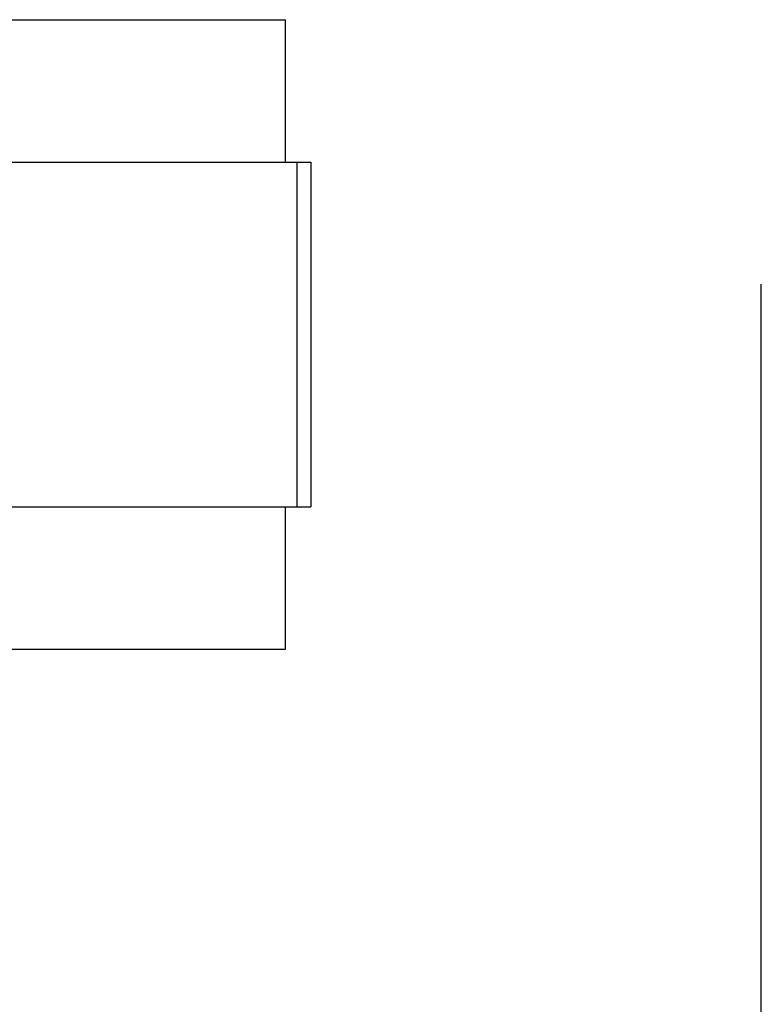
# Model space of a CAD drawing. Extents: x -1709 to 1181, y 8 to 1580.
# Tile 69 of 69: x 858 to 1181, y 520 to 948. Entities that reach past the tile are written whole.
import ezdxf

# ---------------------------------------------------------------- set-up
doc = ezdxf.new("R2010")
doc.units = 0
doc.header["$LTSCALE"] = 65.395
doc.layers.get('0').update_dxf_attribs({"linetype": 'CONTINUOUS'})

msp = doc.modelspace()

# ---------------------------------------------------------------- linework, layer by layer
at = {"color": 7, "linetype": 'CONTINUOUS'}
for p, q in [((848.94, 948.16), (973.94, 948.16)), ((973.94, 886.16), (973.94, 948.16)), ((829.94, 886.16), (984.94, 886.16)), ((984.94, 886.16), (984.94, 736.16)), ((1181, 8), (1181, 833)), ((829.94, 736.16), (984.94, 736.16)), ((973.94, 674.16), (973.94, 736.16)), ((848.94, 674.16), (973.94, 674.16))]:
    msp.add_line(p, q, dxfattribs=at)
at = {"color": 9, "linetype": 'CONTINUOUS'}
msp.add_line((978.94, 736.16), (978.94, 886.16), dxfattribs=at)

doc.saveas('drawing.dxf')
